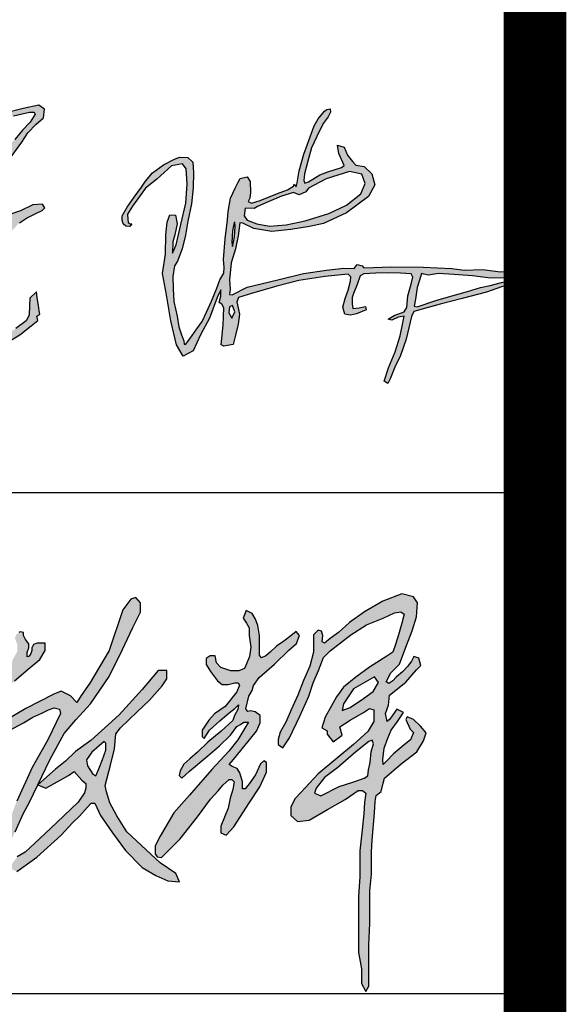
# Model space of a CAD drawing. Extents: x -302077 to 107904, y -9283 to 295706.
# Tile 62 of 256: x -77192 to -76320, y 2900 to 4472. Entities that reach past the tile are written whole.
import ezdxf

# ---------------------------------------------------------------- set-up
doc = ezdxf.new("R2010")
doc.units = 0
doc.header["$LTSCALE"] = 500
doc.header["$MEASUREMENT"] = 0
doc.layers.get('0').update_dxf_attribs({"linetype": 'CONTINUOUS'})
doc.layers.add('PUB_TITLE', color=4, linetype='CONTINUOUS')

# ---------------------------------------------------------------- blocks, each defined once
blk = doc.blocks.new('李敬辉')
h = blk.add_hatch(color=3)
h.paths.add_polyline_path([(3996.5, 949.9), (3919.8, 887.2), (3809.5, 793), (3729.9, 732.1), (3679.7, 668.6), (3669.6, 638.7), (3706.9, 622.2), (3817.5, 677.6), (3907.1, 707.5), (3970.1, 727.8), (3990.4, 742.7), (3996.3, 778.5), (4006, 824.1), (4011.9, 887.1), (4025.7, 937.2), (4016.7, 959.1)], flags=16)
h.paths.add_polyline_path([(4032, 1341.1), (3905.5, 1269.8), (3844.2, 1178.4), (3835.4, 1138.4), (3884.2, 1155.9), (3964.4, 1209.7), (4023.3, 1252.2), (4055.8, 1307.3)], flags=16)
h.paths.add_polyline_path([(3256.3, 1743.5), (3239.1, 1695.7), (3257.9, 1665.2), (3275.4, 1637), (3275.4, 1590.6), (3284.3, 1520.3), (3276.6, 1463.7), (3258.6, 1420.5), (3246.5, 1391.6), (3212.2, 1376.8), (3163.3, 1376.8), (3103.4, 1398.7), (3077.6, 1426.3), (3069.2, 1468.8), (3038.3, 1468.8), (3013.8, 1452.7), (3013.8, 1416), (3040.2, 1372.9), (3083, 1316.6), (3111.4, 1294.8), (3148.5, 1294.8), (3188, 1305.9), (3207.8, 1305.9), (3215.4, 1290.2), (3199.2, 1250.7), (3129, 1162.9), (3065.7, 1116.9), (3031.3, 1079.7), (2990.2, 1019.6), (2990.2, 980), (3002.5, 969.3), (3034.7, 1019.6), (3096.3, 1076.4), (3141.9, 1114.3), (3172.4, 1137.8), (3187.9, 1149.8), (3209.3, 1171.5), (3205.4, 1144.7), (3186.4, 1107.1), (3176.2, 1077.5), (3105.4, 1013.1), (3024.6, 946.4), (2961.7, 885.9), (2916.4, 845.5), (2879.9, 812.4), (2856.7, 773.9), (2851.3, 744.4), (2868, 729.6), (2913.9, 771), (3024.2, 863.9), (3095, 923.4), (3162.2, 988.1), (3199.8, 1041), (3221.7, 1053.5), (3242.8, 1066.7), (3269.9, 1066.7), (3247.3, 1030.3), (3206.2, 959.7), (3152.3, 892.8), (3048, 780.3), (2914.6, 624.9), (2820, 519.2), (2736.4, 377.1), (2707.5, 319.9), (2707.5, 271.6), (2718.3, 252.8), (2745.4, 249.2), (2858.1, 362.6), (2963.1, 494.8), (3040.7, 600.9), (3088, 652.1), (3116.2, 687.2), (3154.3, 721.3), (3169.9, 721.3), (3184.2, 707), (3175.2, 659.2), (3160, 608.6), (3147.2, 547.3), (3102.5, 439.3), (3102.5, 399.1), (3135.4, 384.2), (3182.1, 435.1), (3275.5, 581.1), (3338.1, 676.3), (3378.2, 765.6), (3378.2, 823.2), (3364, 834.1), (3343.1, 814.9), (3312.2, 748.1), (3274.6, 693.8), (3249.6, 663.8), (3233.7, 663.8), (3233.7, 706.9), (3217.9, 760.5), (3202.3, 787), (3172.4, 798.6), (3152.8, 811.7), (3179, 841.9), (3250.3, 928.9), (3319.2, 1012.8), (3341.3, 1063.1), (3341.3, 1107), (3311.2, 1129.8), (3281.9, 1136.6), (3265.6, 1130.9), (3253.7, 1147.7), (3273.4, 1224.7), (3292.3, 1258.9), (3300.9, 1289.2), (3335.2, 1337.8), (3426.7, 1418.5), (3514.9, 1502.1), (3559.8, 1542.1), (3577.8, 1591.9), (3558.2, 1616.4), (3526.3, 1589.5), (3483.8, 1557.6), (3439.6, 1527.4), (3401.2, 1491.4), (3374.2, 1468.6), (3349.7, 1456.3), (3337.5, 1471.8), (3337.5, 1533.9), (3337.5, 1591.2), (3327.7, 1652.9), (3312, 1690.3), (3293.1, 1724.5)])
h.paths.add_polyline_path([(2399.1, 950), (2324.1, 885.6), (2291.8, 840.4), (2298.3, 804.1), (2329.9, 753.2), (2348.1, 743.8), (2366.9, 785.4), (2388.6, 842.2), (2407.9, 897.9), (2407.9, 924.2), (2407.9, 940)], flags=16)
h.paths.add_polyline_path([(2725.7, 1379), (2627.5, 1264.2), (2489.2, 1112.6), (2318.3, 957.3), (2225.5, 889.5), (2164.9, 831.4), (2104.2, 784), (1996.8, 689), (2046.4, 668.3), (2183.7, 745.8), (2217.7, 770), (2263.7, 715.8), (2286.8, 695.6), (2286.8, 668.1), (2279.1, 640.7), (2241.6, 583.9), (2112.4, 460.7), (2008.5, 361.2), (1921.1, 281.2), (1873.5, 252), (1823.9, 185.9), (1871.5, 163.6), (1991.1, 251), (2139.4, 383.4), (2206.8, 457.7), (2250.4, 499.7), (2296, 552), (2320.7, 577.4), (2342.9, 577.4), (2377.1, 502.7), (2447.9, 397.1), (2527.5, 290.4), (2627.4, 188.8), (2710.2, 140.2), (2783.6, 107.8), (2853.8, 101.2), (2831.8, 151.6), (2737.5, 216.1), (2653, 296.3), (2536.3, 404.1), (2475, 501.9), (2432.5, 579.3), (2413.4, 645.4), (2403.8, 683.6), (2436.7, 807.2), (2460.6, 906.3), (2469.3, 996.4), (2496.6, 1033.1), (2598.2, 1129.4), (2672.2, 1199.7), (2749.1, 1286.2), (2776.5, 1328.9), (2776.5, 1380.6)])
h.paths.add_polyline_path([(1689.9, 731.3), (1619.3, 718.8), (1581.1, 687.5), (1558.3, 632.3), (1548.1, 601.5), (1587.4, 575.9), (1663.1, 612.3), (1728.6, 668.7), (1745.1, 726.2), (1710.4, 741.5)], flags=16)
h.paths.add_polyline_path([(1183.5, 736.1), (1135.3, 680.4), (1135.3, 637.9), (1187.9, 631.1), (1265.4, 671.1), (1343.6, 713.6), (1415.6, 756.7), (1451.9, 777.3), (1476.9, 766.1), (1476.9, 656.6), (1466.1, 576.7), (1445.6, 528.9), (1445.6, 488.6), (1491.6, 468.7), (1546.4, 468.7), (1627.3, 509.5), (1666.3, 542.2), (1715.8, 568.7), (1800, 610.5), (1823.7, 682.5), (1823.7, 776.5), (1789.4, 814.2), (1723.5, 836.2), (1652.4, 814.2), (1589, 754.2), (1566.5, 775.8), (1572.1, 819.5), (1640.5, 889.1), (1699.3, 937.6), (1799, 1001.9), (1910.2, 1063.5), (1966.9, 1096.7), (2020.9, 1122.3), (2062.9, 1142), (2097.2, 1154.5), (2128.3, 1145.2), (2134.9, 1119.1), (2057.3, 959.5), (1963.6, 793.8), (1869.9, 589), (1838.1, 503.3), (1786.6, 396.8), (1740.7, 285.2), (1721.1, 227.6), (1708.7, 227.6), (1705.4, 264.7), (1693.5, 298.9), (1697.4, 321.2), (1684.3, 345.8), (1673.5, 360.3), (1659.5, 385.2), (1665.7, 400.5), (1660, 414.6), (1640.6, 405.3), (1640.6, 365.8), (1657.3, 320.4), (1666.3, 251.5), (1666.3, 181), (1666.3, 123.1), (1666.3, 64.7), (1644.7, 8.4), (1644.7, -29.4), (1644.7, -68.9), (1667.3, -85.1), (1699.4, -69.4), (1725.7, -14.7), (1725.7, 32.1), (1737.3, 83), (1754.6, 130.3), (1774.9, 189.9), (1813.7, 303.5), (1860.2, 404.2), (1908.2, 512.7), (1944.4, 578.6), (1996.8, 689), (2070.3, 840.5), (2157.7, 998), (2228.2, 1080.9), (2316.4, 1178.2), (2427.8, 1344.3), (2506.4, 1503.7), (2572.1, 1639.4), (2617.3, 1732.8), (2617.3, 1789.9), (2589.4, 1821.2), (2559.7, 1810.5), (2511.1, 1746.3), (2429.5, 1500.9), (2312.8, 1303.1), (2260.4, 1228.8), (2233.1, 1187), (2195.3, 1227.4), (2139.4, 1253.8), (2094.3, 1236.1), (1925.7, 1150.5), (1796.8, 1074.1), (1563.7, 938.6), (1446.2, 861.5), (1288.4, 792.8), (1232.4, 768)])
h.paths.add_polyline_path([(1507.6, 1611.5), (1471.8, 1551.3), (1453.9, 1489.5), (1475.9, 1432), (1499.4, 1368.2), (1516.1, 1322.9), (1506.5, 1297.6), (1495.8, 1275.1), (1446.2, 1256.3), (1384.9, 1233.3), (1346, 1178.4), (1346, 1146.8), (1361.8, 1129.9), (1409.9, 1150.4), (1463, 1178.4), (1522.8, 1196.3), (1539.7, 1176.4), (1546.8, 1106.4), (1546.8, 1050.8), (1561.6, 1031.9), (1604.6, 1046.7), (1636.7, 1085.5), (1636.7, 1138.1), (1655.8, 1165.8), (1674.2, 1205.1), (1692.2, 1237.8), (1720, 1265.6), (1720, 1239.9), (1720, 1200.8), (1783.9, 1235.8), (1857, 1317.1), (1938.4, 1387.1), (2010.5, 1445.7), (2041.4, 1501.3), (2041.4, 1544.5), (1994, 1544.5), (1970.9, 1537.5), (1962, 1517.3), (1962, 1500.9), (1956.3, 1482.4), (1946.3, 1466.7), (1933.5, 1462.8), (1933.5, 1489.1), (1943.5, 1517.3), (1943.5, 1540.4), (1923.9, 1567.6), (1911.8, 1591.4), (1911.8, 1609.9), (1891.5, 1614.5), (1883.6, 1608.8), (1868.4, 1597.3), (1858.9, 1574.8), (1873.1, 1539.8), (1873.1, 1518.3), (1873.1, 1493), (1854.1, 1459.2), (1843.2, 1441.3), (1843.2, 1424.7), (1803.5, 1402), (1716.1, 1368.1), (1670.9, 1330.8), (1650.5, 1304.2), (1608.7, 1304.2), (1594, 1337.6), (1594, 1420.4), (1550.7, 1471), (1550.7, 1520.7), (1566, 1577.6), (1566, 1619.2), (1532.6, 1619.2)], flags=17)
h.paths.add_polyline_path([(168.3, 582.6), (175, 641.6), (267.1, 713.1), (434.8, 770.1), (553.4, 799.2), (623.7, 799.2), (670.1, 766.1), (662.8, 731.6), (607.8, 654.2), (515.7, 562), (470.6, 525.5), (470.6, 498.4), (527.6, 480.5), (649.6, 493.1), (809.4, 516.2), (985.6, 537.9), (1089.2, 557.1), (1146, 573), (1190.3, 543.8), (1208.6, 504.6), (1178.6, 451.1), (1102.6, 432.8), (970.6, 406.1), (837.8, 406.1), (676, 394.3), (617.4, 394.3), (617.4, 362.7), (653.2, 285.8), (662.5, 224), (643.8, 171.5), (596.9, 109.7), (500.3, 64.7), (399.1, 64.7), (276.5, 64.7), (186.7, 64.7), (113.4, 31.9), (0, 0), (30.7, 82.6), (125.2, 138.1), (253.7, 168.3), (377.2, 168.3), (435.3, 152.5), (527.3, 169.1), (556.4, 220.5), (526.5, 281), (446.1, 328.2), (375.6, 363), (287.7, 363), (223, 326.5), (138.4, 258.6), (74.6, 189.8), (15.7, 169.1), (-13.3, 198.9), (28.1, 265.2), (101.1, 355.5), (176.3, 421.5), (249.6, 448.8), (316.6, 466.8), (362, 491.2), (424.3, 559.5), (479, 604.9), (519.7, 656), (537.2, 689.2), (503.4, 689.2), (447.6, 663), (349.8, 615.9), (291.6, 607.2), (224.7, 582.2), (183.9, 575.8)])
h.paths.add_polyline_path([(454.2, 1235.9), (412.6, 1217.6), (373.2, 1179), (341.3, 1152.7), (323.3, 1137), (332.7, 1129.5), (391.2, 1138.8), (442.9, 1147.2), (466.8, 1162.8), (466.8, 1193.3), (466.8, 1220.7), (460.6, 1231.4)], flags=16)
h.paths.add_polyline_path([(584.9, 1900), (575.7, 1780.4), (575.7, 1654), (581.8, 1572.9), (581.8, 1526.9), (593.4, 1507.8), (633.2, 1521), (723.4, 1567.2), (787.9, 1588.9), (787.9, 1628.1), (740.8, 1726.6), (669, 1826.7), (622.6, 1881.6)], flags=16)
h.paths.add_polyline_path([(550.7, 2092.7), (510, 2033.6), (510, 1861.8), (521.2, 1723.2), (521.2, 1632), (521.2, 1554.5), (516.2, 1519.2), (503.1, 1492.2), (450, 1471.6), (373.8, 1446.8), (280.4, 1421.2), (207.1, 1394.8), (197.1, 1357.1), (229.1, 1323.6), (367.4, 1359.2), (439.3, 1380.6), (478.5, 1380.6), (499.6, 1370.1), (481.2, 1327.7), (410.9, 1298.6), (364.9, 1259.2), (303.2, 1209.7), (255.1, 1158.1), (215.5, 1107.2), (185.1, 1049.9), (185.1, 1017.4), (251.5, 1017.4), (369.7, 1047.8), (435.4, 1057.7), (448.1, 1043.5), (431.7, 976.1), (419, 915.1), (412, 871.7), (412, 836.2), (428.7, 822.1), (470.8, 841), (509.9, 894.5), (537.9, 969), (552.2, 1029.1), (565, 1083.3), (635.5, 1094.6), (742.4, 1103.1), (827.4, 1114), (889.7, 1120.5), (898.4, 1166.7), (891.9, 1200.2), (840, 1208), (741.9, 1208), (640, 1183.3), (590.8, 1162.2), (562, 1150.9), (543, 1162.2), (543, 1233.5), (552, 1265.7), (562.9, 1301.8), (577.4, 1349.3), (611.2, 1410.9), (685.9, 1450.1), (791.5, 1489.5), (880.3, 1536), (910.3, 1580.7), (878.4, 1632.1), (784.3, 1783.3), (711.3, 1895.6), (631.1, 2001), (590.4, 2061.4)])
h.paths.add_polyline_path([(4308.8, 1042.2), (4267.9, 1083.5), (4228.5, 1099), (4220.3, 1083), (4248, 1024.7), (4267, 1004.4), (4249.9, 960.1), (4210.1, 930), (4146.3, 875.1), (4101.2, 829.1), (4083.5, 810.5), (4082.6, 840.6), (4090.6, 909.6), (4112.8, 971.1), (4132.3, 1019.7), (4171.2, 1071.9), (4207.1, 1126.4), (4167, 1145.6), (4123.4, 1086.1), (4107.5, 1071.9), (4098.7, 1118.8), (4116.4, 1170.1), (4122.5, 1231), (4220.9, 1309.4), (4284.5, 1383.9), (4311.3, 1410.7), (4299.4, 1453.4), (4268.6, 1464.3), (4255.7, 1436.5), (4233.8, 1405.7), (4201, 1372), (4163.3, 1339.2), (4142.4, 1317.4), (4117.5, 1301.5), (4101.6, 1310.4), (4130.5, 1365), (4183.1, 1418.7), (4214, 1504.5), (4259.7, 1618.7), (4285.5, 1705.1), (4290.5, 1788.5), (4266.6, 1825.3), (4197.1, 1844.2), (4082.8, 1799.5), (3971.5, 1734.9), (3880, 1669.4), (3814.5, 1609.8), (3763.8, 1574), (3730, 1544.2), (3716.1, 1552.2), (3720, 1591.9), (3711.1, 1617.7), (3691.9, 1624.6), (3664.1, 1595.5), (3664.1, 1561.5), (3664.1, 1490.9), (3641.4, 1406.5), (3602.6, 1319.4), (3567.6, 1230.6), (3527.5, 1141.6), (3495.9, 1067.6), (3462.7, 1007.4), (3450.3, 962), (3450.3, 931.7), (3478.8, 912.7), (3517.5, 971.6), (3581.2, 1103.6), (3635, 1225.5), (3662.1, 1304.9), (3694, 1379.1), (3724.1, 1459.3), (3763, 1498.7), (3888.5, 1596.3), (3984.2, 1656.5), (4084.6, 1696), (4151.7, 1727.6), (4191.2, 1735.1), (4211.2, 1719.7), (4196.8, 1665.3), (4175.7, 1594.8), (4159, 1536.3), (4141.8, 1490.4), (4105.2, 1466.9), (4002.3, 1399.7), (3919.1, 1339.4), (3843.4, 1278.4), (3801.2, 1220.8), (3771.9, 1165.1), (3733.2, 1097.7), (3713.2, 1032.7), (3744.9, 1014.5), (3744.9, 994.8), (3781.7, 947.9), (3835.7, 987.8), (3822.8, 1038.2), (3884.7, 1080.2), (3966.2, 1126.1), (4001.8, 1149.6), (4027.6, 1142.7), (4027.6, 1072.2), (3991.9, 1011.1), (3905.3, 932.9), (3691.1, 754.7), (3587.5, 642), (3552.6, 606.3), (3525.8, 556), (3525.8, 503.2), (3567.2, 465.9), (3636.2, 474.9), (3747.4, 538.9), (3854.6, 600.6), (3933.3, 654.1), (3960.1, 654.1), (3978.9, 637), (3970.7, 581.1), (3966.9, 512.6), (3956.4, 415.5), (3943.8, 288.6), (3943.8, 132.3), (3935.5, 15.8), (3935.5, -184.7), (3935.5, -326), (3953.3, -425.1), (3953.3, -512.8), (3978.4, -561.8), (3996.7, -529.9), (3996.7, -404.6), (3996.7, -280.4), (4003, -148.6), (4003, -50.4), (4003, 46.6), (4013.1, 147.7), (4013.1, 282.3), (4017.6, 353.2), (4032.3, 518.3), (4035.5, 586.6), (4041.1, 624.7), (4072.8, 648.5), (4083.2, 698.5), (4091.9, 729.4), (4192, 815.3), (4286.7, 888.2), (4327, 954.7), (4343.5, 1002)])
for points in [[(1799, 1001.9), (1910.2, 1063.5), (1966.9, 1096.7), (2020.9, 1122.3), (2062.9, 1142), (2097.2, 1154.5), (2128.3, 1145.2), (2134.9, 1119.1), (2057.3, 959.5), (1963.6, 793.8), (1869.9, 589)], [(1860.2, 404.2), (1908.2, 512.7), (1944.4, 578.6), (1996.8, 689), (2070.3, 840.5), (2157.7, 998), (2228.2, 1080.9), (2316.4, 1178.2), (2427.8, 1344.3), (2506.4, 1503.7), (2572.1, 1639.4), (2617.3, 1732.8), (2617.3, 1789.9), (2589.4, 1821.2), (2559.7, 1810.5), (2511.1, 1746.3), (2429.5, 1500.9), (2312.8, 1303.1), (2260.4, 1228.8), (2233.1, 1187), (2195.3, 1227.4), (2139.4, 1253.8), (2094.3, 1236.1), (1925.7, 1150.5), (1796.8, 1074.1)], [(4267, 1004.4), (4249.9, 960.1), (4210.1, 930), (4146.3, 875.1), (4101.2, 829.1), (4083.5, 810.5), (4082.6, 840.6), (4090.6, 909.6), (4112.8, 971.1), (4132.3, 1019.7), (4171.2, 1071.9), (4207.1, 1126.4), (4167, 1145.6), (4123.4, 1086.1), (4107.5, 1071.9), (4098.7, 1118.8), (4116.4, 1170.1), (4122.5, 1231), (4220.9, 1309.4), (4284.5, 1383.9), (4311.3, 1410.7), (4299.4, 1453.4), (4268.6, 1464.3), (4255.7, 1436.5), (4233.8, 1405.7), (4201, 1372), (4163.3, 1339.2), (4142.4, 1317.4), (4117.5, 1301.5), (4101.6, 1310.4), (4130.5, 1365), (4183.1, 1418.7), (4214, 1504.5), (4259.7, 1618.7), (4285.5, 1705.1), (4290.5, 1788.5), (4266.6, 1825.3), (4197.1, 1844.2), (4082.8, 1799.5), (3971.5, 1734.9), (3880, 1669.4), (3814.5, 1609.8), (3763.8, 1574), (3730, 1544.2), (3716.1, 1552.2), (3720, 1591.9), (3711.1, 1617.7), (3691.9, 1624.6), (3664.1, 1595.5), (3664.1, 1561.5), (3664.1, 1490.9), (3641.4, 1406.5), (3602.6, 1319.4), (3567.6, 1230.6), (3527.5, 1141.6), (3495.9, 1067.6), (3462.7, 1007.4), (3450.3, 962), (3450.3, 931.7), (3478.8, 912.7), (3517.5, 971.6), (3581.2, 1103.6), (3635, 1225.5), (3662.1, 1304.9), (3694, 1379.1), (3724.1, 1459.3), (3763, 1498.7), (3888.5, 1596.3), (3984.2, 1656.5), (4084.6, 1696), (4151.7, 1727.6), (4191.2, 1735.1), (4211.2, 1719.7), (4196.8, 1665.3), (4175.7, 1594.8), (4159, 1536.3), (4141.8, 1490.4), (4105.2, 1466.9), (4002.3, 1399.7), (3919.1, 1339.4), (3843.4, 1278.4), (3801.2, 1220.8), (3771.9, 1165.1), (3733.2, 1097.7), (3713.2, 1032.7), (3744.9, 1014.5), (3744.9, 994.8), (3781.7, 947.9), (3835.7, 987.8), (3822.8, 1038.2), (3884.7, 1080.2), (3966.2, 1126.1), (4001.8, 1149.6), (4027.6, 1142.7), (4027.6, 1072.2), (3991.9, 1011.1), (3905.3, 932.9), (3691.1, 754.7), (3587.5, 642), (3552.6, 606.3), (3525.8, 556), (3525.8, 503.2), (3567.2, 465.9), (3636.2, 474.9), (3747.4, 538.9), (3854.6, 600.6), (3933.3, 654.1), (3960.1, 654.1), (3978.9, 637), (3970.7, 581.1), (3966.9, 512.6), (3956.4, 415.5), (3943.8, 288.6), (3943.8, 132.3), (3935.5, 15.8), (3935.5, -184.7), (3935.5, -326), (3953.3, -425.1), (3953.3, -512.8), (3978.4, -561.8), (3996.7, -529.9), (3996.7, -404.6), (3996.7, -280.4), (4003, -148.6), (4003, -50.4), (4003, 46.6), (4013.1, 147.7), (4013.1, 282.3), (4017.6, 353.2), (4032.3, 518.3), (4035.5, 586.6), (4041.1, 624.7), (4072.8, 648.5), (4083.2, 698.5), (4091.9, 729.4), (4192, 815.3), (4286.7, 888.2), (4327, 954.7), (4343.5, 1002), (4308.8, 1042.2)], [(1857, 1317.1), (1938.4, 1387.1), (2010.5, 1445.7), (2041.4, 1501.3), (2041.4, 1544.5), (1994, 1544.5), (1970.9, 1537.5), (1962, 1517.3), (1962, 1500.9), (1956.3, 1482.4), (1946.3, 1466.7), (1933.5, 1462.8), (1933.5, 1489.1), (1943.5, 1517.3), (1943.5, 1540.4), (1923.9, 1567.6), (1911.8, 1591.4), (1911.8, 1609.9), (1891.5, 1614.5), (1883.6, 1608.8)], [(1871.5, 163.6), (1991.1, 251), (2139.4, 383.4), (2206.8, 457.7), (2250.4, 499.7), (2296, 552), (2320.7, 577.4), (2342.9, 577.4), (2377.1, 502.7), (2447.9, 397.1), (2527.5, 290.4), (2627.4, 188.8), (2710.2, 140.2), (2783.6, 107.8), (2853.8, 101.2), (2831.8, 151.6), (2737.5, 216.1), (2653, 296.3), (2536.3, 404.1), (2475, 501.9), (2432.5, 579.3), (2413.4, 645.4), (2403.8, 683.6), (2436.7, 807.2), (2460.6, 906.3), (2469.3, 996.4), (2496.6, 1033.1), (2598.2, 1129.4), (2672.2, 1199.7), (2749.1, 1286.2), (2776.5, 1328.9), (2776.5, 1380.6), (2725.7, 1379), (2627.5, 1264.2), (2489.2, 1112.6), (2318.3, 957.3), (2225.5, 889.5), (2164.9, 831.4), (2104.2, 784), (1996.8, 689), (2046.4, 668.3), (2183.7, 745.8), (2217.7, 770), (2263.7, 715.8), (2286.8, 695.6), (2286.8, 668.1), (2279.1, 640.7), (2241.6, 583.9), (2112.4, 460.7), (2008.5, 361.2), (1921.1, 281.2), (1873.5, 252)], [(4308.8, 1042.2), (4267.9, 1083.5), (4228.5, 1099), (4220.3, 1083), (4248, 1024.7), (4267, 1004.4)]]:
    blk.add_lwpolyline(points)
for points in [[(3256.3, 1743.5), (3239.1, 1695.7), (3257.9, 1665.2), (3275.4, 1637), (3275.4, 1590.6), (3284.3, 1520.3), (3276.6, 1463.7), (3258.6, 1420.5), (3246.5, 1391.6), (3212.2, 1376.8), (3163.3, 1376.8), (3103.4, 1398.7), (3077.6, 1426.3), (3069.2, 1468.8), (3038.3, 1468.8), (3013.8, 1452.7), (3013.8, 1416), (3040.2, 1372.9), (3083, 1316.6), (3111.4, 1294.8), (3148.5, 1294.8), (3188, 1305.9), (3207.8, 1305.9), (3215.4, 1290.2), (3199.2, 1250.7), (3129, 1162.9), (3065.7, 1116.9), (3031.3, 1079.7), (2990.2, 1019.6), (2990.2, 980), (3002.5, 969.3), (3034.7, 1019.6), (3096.3, 1076.4), (3141.9, 1114.3), (3172.4, 1137.8), (3187.9, 1149.8), (3209.3, 1171.5), (3205.4, 1144.7), (3186.4, 1107.1), (3176.2, 1077.5), (3105.4, 1013.1), (3024.6, 946.4), (2961.7, 885.9), (2916.4, 845.5), (2879.9, 812.4), (2856.7, 773.9), (2851.3, 744.4), (2868, 729.6), (2913.9, 771), (3024.2, 863.9), (3095, 923.4), (3162.2, 988.1), (3199.8, 1041), (3221.7, 1053.5), (3242.8, 1066.7), (3269.9, 1066.7), (3247.3, 1030.3), (3206.2, 959.7), (3152.3, 892.8), (3048, 780.3), (2914.6, 624.9), (2820, 519.2), (2736.4, 377.1), (2707.5, 319.9), (2707.5, 271.6), (2718.3, 252.8), (2745.4, 249.2), (2858.1, 362.6), (2963.1, 494.8), (3040.7, 600.9), (3088, 652.1), (3116.2, 687.2), (3154.3, 721.3), (3169.9, 721.3), (3184.2, 707), (3175.2, 659.2), (3160, 608.6), (3147.2, 547.3), (3102.5, 439.3), (3102.5, 399.1), (3135.4, 384.2), (3182.1, 435.1), (3275.5, 581.1), (3338.1, 676.3), (3378.2, 765.6), (3378.2, 823.2), (3364, 834.1), (3343.1, 814.9), (3312.2, 748.1), (3274.6, 693.8), (3249.6, 663.8), (3233.7, 663.8), (3233.7, 706.9), (3217.9, 760.5), (3202.3, 787), (3172.4, 798.6), (3152.8, 811.7), (3179, 841.9), (3250.3, 928.9), (3319.2, 1012.8), (3341.3, 1063.1), (3341.3, 1107), (3311.2, 1129.8), (3281.9, 1136.6), (3265.6, 1130.9), (3253.7, 1147.7), (3273.4, 1224.7), (3292.3, 1258.9), (3300.9, 1289.2), (3335.2, 1337.8), (3426.7, 1418.5), (3514.9, 1502.1), (3559.8, 1542.1), (3577.8, 1591.9), (3558.2, 1616.4), (3526.3, 1589.5), (3483.8, 1557.6), (3439.6, 1527.4), (3401.2, 1491.4), (3374.2, 1468.6), (3349.7, 1456.3), (3337.5, 1471.8), (3337.5, 1533.9), (3337.5, 1591.2), (3327.7, 1652.9), (3312, 1690.3), (3293.1, 1724.5)], [(4032, 1341.1), (3905.5, 1269.8), (3844.2, 1178.4), (3835.4, 1138.4), (3884.2, 1155.9), (3964.4, 1209.7), (4023.3, 1252.2), (4055.8, 1307.3)], [(3996.5, 949.9), (3919.8, 887.2), (3809.5, 793), (3729.9, 732.1), (3679.7, 668.6), (3669.6, 638.7), (3706.9, 622.2), (3817.5, 677.6), (3907.1, 707.5), (3970.1, 727.8), (3990.4, 742.7), (3996.3, 778.5), (4006, 824.1), (4011.9, 887.1), (4025.7, 937.2), (4016.7, 959.1)], [(2399.1, 950), (2324.1, 885.6), (2291.8, 840.4), (2298.3, 804.1), (2329.9, 753.2), (2348.1, 743.8), (2366.9, 785.4), (2388.6, 842.2), (2407.9, 897.9), (2407.9, 924.2), (2407.9, 940)]]:
    blk.add_lwpolyline(points, close=True)
blk = doc.blocks.new('孟宪瑞')
h = blk.add_hatch(color=3)
h.paths.add_polyline_path([(2326.4, -442.2), (2320.2, -469.1), (2315.8, -505.3), (2317.7, -518.6), (2325.1, -489), (2329.3, -454.7), (2329.1, -442)], flags=16)
h.paths.add_polyline_path([(2392.1, -401.3), (2363.4, -398.6), (2358.8, -423.3), (2367.4, -436.7), (2397.6, -450.3), (2437.4, -459.8), (2489.7, -457.6), (2551.1, -448), (2626.9, -427.9), (2683.3, -404.4), (2730.3, -370.9), (2745.7, -338.7), (2736.1, -308.5), (2697.7, -298.1), (2623.4, -318.4), (2566.2, -344.8), (2557.4, -356.7), (2535.2, -364.4), (2517.9, -356.3), (2479.2, -366.7), (2437.1, -382.4), (2402.2, -395.8)], flags=16)
h.paths.add_polyline_path([(2917.7, -634.2), (2909.6, -631.1), (2903.5, -649.2), (2894.3, -674.8), (2887.6, -711.9), (2882.3, -733.1), (2891.1, -735.5), (2951.7, -719), (2999, -706.7), (3052.7, -695.1), (3094.5, -684.4), (3124.5, -678.9), (3160.6, -671.2), (3197.4, -664.6), (3187.3, -657.4), (3127.3, -655.8), (3070.1, -646.4), (3011.7, -639.5), (2963.4, -633.9), (2932.2, -637.3)], flags=16)
h.paths.add_polyline_path([(2299.4, -708.4), (2296.6, -726.7), (2305.6, -744), (2315, -725.3), (2308.7, -704.7)], flags=16)
h.paths.add_polyline_path([(1991.6, -416.6), (1991.6, -426.7), (1997.9, -431.6), (2003.8, -432.3), (1996.3, -439.6), (1983.9, -438), (1976, -431.1), (1973.3, -418.5), (1974.6, -405.3), (1991.1, -378.5), (2015.2, -348), (2039.6, -317.5), (2053, -299.4), (2076, -274.1), (2111.5, -250.6), (2145.8, -235), (2163.5, -228.6), (2190, -230.9), (2204.4, -246.5), (2205.7, -279.3), (2202.2, -326.7), (2194.6, -377), (2181, -431.4), (2170.6, -475.7), (2158.1, -518.4), (2142.5, -556.4), (2131.9, -570.7), (2125.4, -604), (2124.2, -643.6), (2124.6, -683.6), (2132.5, -730.3), (2136.3, -763.9), (2144, -790.2), (2150.8, -809.1), (2151.2, -819.9), (2155.5, -821), (2169.5, -803.3), (2192.7, -772.8), (2211.1, -750.3), (2226.1, -721.8), (2243.8, -687.9), (2262.5, -647.2), (2273.2, -622), (2286.7, -600.8), (2288.2, -582.8), (2287.6, -558.5), (2295.2, -493), (2306.1, -433.1), (2308.7, -407.5), (2318.4, -365.5), (2334.4, -334.7), (2344.6, -315.5), (2352.2, -304.7), (2374.3, -300.9), (2383.3, -315.5), (2382.3, -349.9), (2379.9, -368.6), (2373.7, -378.2), (2384, -384), (2411.6, -376.9), (2467.5, -357.2), (2499.7, -347.5), (2519.2, -337.1), (2521.8, -330.9), (2527.3, -338.7), (2531.3, -326.2), (2539.1, -289.1), (2556.1, -237.4), (2569.1, -206.2), (2593.6, -148.7), (2606.3, -127.9), (2628.1, -103.9), (2635.5, -99.4), (2646.2, -97.9), (2647.1, -108.4), (2638.3, -123.1), (2621.7, -142.6), (2599.6, -182.9), (2581.7, -218.6), (2567.9, -259.8), (2555.5, -298.8), (2552.5, -320.8), (2555.2, -328.9), (2567.2, -324.7), (2603.4, -304.2), (2629.3, -296.1), (2672.8, -284.9), (2682, -279.1), (2666.5, -239.7), (2663.4, -213.6), (2684.5, -221.4), (2693.5, -246.4), (2708.9, -267.7), (2719.1, -279.5), (2744.7, -284.9), (2768.2, -309), (2775.7, -344.5), (2754, -380.8), (2682.7, -428.5), (2608.3, -458.8), (2563.2, -466.3), (2503.7, -473.5), (2443.6, -476.8), (2387.5, -464.2), (2353.7, -445.7), (2344.4, -444.8), (2337.6, -485.4), (2327.3, -526.4), (2310.8, -569.1), (2303.6, -623.2), (2304.5, -652.8), (2300.7, -669.7), (2309.1, -671), (2357.7, -648.6), (2455.4, -629.6), (2538, -614.4), (2610.5, -606.6), (2665.6, -602.8), (2698.3, -605.1), (2708.3, -593.6), (2723.6, -597.8), (2728.6, -605.1), (2816.8, -605.8), (2916.7, -611.6), (3006.5, -620.1), (3045.6, -626.9), (3103.3, -628), (3159.3, -637.5), (3217, -639.1), (3265.5, -649.3), (3288.3, -656.1), (3283.3, -665.1), (3254.4, -673), (3210.3, -675.3), (3160.9, -685.6), (3111.8, -700.1), (3034.2, -715.7), (2964.2, -731.1), (2906.4, -744), (2880.3, -749.9), (2871.8, -765.3), (2852, -835.9), (2831.4, -887.2), (2811.8, -923), (2795.3, -959.2), (2787.3, -974.1), (2776, -965.4), (2792.1, -924.5), (2815.4, -875.2), (2833.1, -824.8), (2843.5, -784), (2849.2, -763.2), (2829.7, -766.1), (2809.2, -774.5), (2797.7, -770.7), (2817.3, -759.5), (2849.5, -749.7), (2859, -736.1), (2864, -699.6), (2876.2, -663.6), (2881.9, -641.9), (2877, -630.7), (2843.6, -627.6), (2801.7, -623.7), (2765.6, -623.6), (2746.7, -623.6), (2727.6, -623.6), (2715.9, -629.9), (2705.3, -656.4), (2692.5, -684.7), (2687.6, -697.3), (2687.3, -716.7), (2687.9, -731.8), (2707.9, -730.1), (2728.2, -727.2), (2730.5, -738.1), (2699, -748.6), (2680.2, -752.1), (2662.2, -748.4), (2657.3, -725.8), (2665.6, -699.5), (2676.6, -672.9), (2684.6, -645.2), (2686.6, -631.8), (2678.9, -622.7), (2604.3, -626.1), (2521.8, -635.3), (2451.4, -650), (2370.8, -669.4), (2329.3, -680.2), (2323.7, -693.5), (2330.3, -733), (2323.7, -764.8), (2314.4, -798.6), (2305.7, -827.8), (2276, -831.9), (2267.2, -826.8), (2276.5, -765.8), (2281.6, -710.4), (2275.5, -698.7), (2267.8, -693.5), (2273.4, -673.5), (2274.9, -653), (2262.1, -677.1), (2234.9, -741.7), (2203.6, -793), (2178, -842.1), (2146.2, -857.5), (2126.2, -820.6), (2112.4, -744.3), (2102.6, -660.7), (2093.4, -593.6), (2105.6, -533.1), (2109.6, -471.3), (2114.9, -431.8), (2124.6, -409.1), (2142.7, -410.8), (2146.4, -438.2), (2137.1, -472.9), (2130.2, -495.1), (2127.4, -530.3), (2139.9, -505.2), (2158.1, -441.4), (2177.1, -375), (2183.9, -313.8), (2183.4, -266.7), (2172.1, -249.9), (2137.6, -254.9), (2088.7, -294.3), (2051.5, -321.1), (2007.9, -375.9), (1991.2, -400.8)])
h.paths.add_polyline_path([(1262.1, -55.2), (1260.9, -99.9), (1256.6, -152.1), (1265.7, -208.8), (1270.5, -258.6), (1272.4, -281.5), (1289, -255.8), (1317.5, -213.9), (1355.5, -189), (1380.4, -173.6), (1373.7, -155.8), (1335.7, -121.6), (1306.6, -91.9), (1278.1, -67.3)], flags=16)
h.paths.add_polyline_path([(1507.6, -190.4), (1498.1, -200), (1481.2, -236.1), (1467.7, -278.8), (1461.2, -300.3), (1462, -311.9), (1475.5, -306.8), (1510.7, -276.2), (1527.2, -262.7), (1523.1, -236.2), (1516.5, -203.3)], flags=16)
h.paths.add_polyline_path([(1412.2, 61.9), (1401.9, 64.9), (1389.2, 58.6), (1391.6, 41.7), (1401.4, 16.2), (1404.9, -15.2), (1414.2, -45.4), (1424.6, -62.5), (1425.9, -79.4), (1430.1, -103.2), (1441.5, -122.6), (1438, -139.9), (1405.5, -149.7), (1389.7, -144.7), (1352.1, -119.2), (1326.6, -89.5), (1300.1, -60.8), (1279.9, -36.1), (1259.4, -13.8), (1239.5, -11.7), (1234.6, -35), (1235.7, -66.5), (1238.5, -125.9), (1239.1, -201.1), (1245.3, -262.8), (1249.3, -296.9), (1250.7, -311.8), (1252, -326.9), (1261.8, -332.9), (1285.1, -329.6), (1298.2, -296.3), (1311.1, -261.9), (1332.9, -235.9), (1372.3, -198.3), (1394.3, -180.1), (1409.1, -170.7), (1423.4, -165), (1438.9, -165), (1454.9, -157.4), (1469.2, -140.9), (1501.5, -125.7), (1563.1, -98.4), (1604.6, -85.1), (1645.8, -73.5), (1673.1, -68.5), (1696.7, -64.4), (1711.7, -65), (1714.3, -71.6), (1697.3, -95.8), (1672.2, -120.2), (1646.5, -147.9), (1626.7, -169.1), (1609.9, -196.8), (1602.4, -214.8), (1594.8, -217.5), (1596.1, -204), (1602.9, -189.3), (1589.6, -179.8), (1576.1, -189.8), (1566.4, -209.9), (1548.1, -236.9), (1541.8, -247), (1535.7, -237.8), (1528.7, -207.9), (1525.6, -190.7), (1520, -164.6), (1509.7, -151.5), (1494.7, -157.6), (1483.1, -187.7), (1460, -240.1), (1444.3, -282.3), (1433.9, -316.5), (1428.8, -332.9), (1436, -347.8), (1458.6, -342.3), (1482, -329.7), (1510.9, -300.4), (1524.6, -280.9), (1536.8, -274.6), (1544.4, -288.6), (1519.7, -322.7), (1492.1, -351.8), (1456.1, -376.9), (1408.7, -405.5), (1358.8, -429.2), (1313.8, -454), (1271.7, -468), (1242.8, -480.9), (1187.1, -498.6), (1133.7, -516.3), (1081.6, -528.2), (1040.2, -536.8), (997.4, -548.1), (976.8, -559.1), (973.6, -573.5), (994.7, -580.6), (1057.6, -567.1), (1132.7, -545.9), (1222.6, -517.5), (1296.4, -494.2), (1356.1, -475.9), (1414.9, -460), (1484.8, -441.8), (1534.6, -428.7), (1588.1, -413), (1611.5, -407.8), (1624.9, -403.2), (1625.8, -409.3), (1588.5, -441.7), (1554.3, -475.5), (1489.3, -536.1), (1439.1, -590.5), (1383.1, -633.9), (1332.6, -682.8), (1301.7, -712.5), (1261.3, -735.7), (1242.3, -756.9), (1252.7, -770), (1287.3, -755.6), (1341.5, -710.4), (1394.1, -661.7), (1440.4, -619.1), (1480.8, -582.7), (1513.6, -549), (1547.1, -516), (1554.6, -501.7), (1559.6, -510), (1553.3, -532.6), (1538, -570.3), (1523.2, -630.7), (1514.3, -653.2), (1504.8, -697.3), (1502, -739.9), (1510.9, -776.2), (1535.3, -787.9), (1561.1, -792.8), (1598.2, -785.8), (1633.8, -766.2), (1671.4, -739.1), (1692.3, -723.7), (1690.2, -709.4), (1699.9, -704.1), (1698.7, -692.8), (1696.8, -676.2), (1694.3, -652), (1692.3, -632.6), (1670.4, -651.2), (1668.7, -675.1), (1665.7, -704.9), (1656.1, -722.8), (1622.6, -745.5), (1593.3, -761.1), (1569, -770.1), (1555.9, -770.1), (1542.3, -763.7), (1530.3, -747.1), (1527.4, -717.7), (1532, -700.9), (1544.4, -643), (1555.7, -594.7), (1575.2, -535.5), (1586.5, -507), (1582.6, -487), (1577.7, -481.2), (1585.1, -475.7), (1624.6, -434.9), (1649.5, -411.8), (1672.1, -398.2), (1702.4, -385.1), (1722.6, -376.6), (1731.7, -368.8), (1724.8, -357), (1694.2, -357.9), (1653.9, -374.4), (1608.9, -387.3), (1545.1, -406.4), (1485.8, -421.9), (1418.8, -443.2), (1383.2, -454.4), (1339.3, -462.1), (1361.5, -447.2), (1406.4, -424.6), (1452.2, -399.7), (1496.1, -367.6), (1526.1, -344.8), (1567.1, -295.5), (1623.8, -213.5), (1668.6, -157.4), (1688.9, -129.4), (1716.5, -102.9), (1740.2, -84.1), (1744.9, -56.8), (1727.1, -43.4), (1677.3, -51.4), (1619.2, -63.7), (1562.5, -78.6), (1517.8, -99.1), (1486.2, -114.2), (1464.3, -125.9), (1454.6, -118.3), (1447.2, -90.1), (1440.5, -53.4), (1430.6, -14.2), (1420.2, 21.8), (1416.1, 45)])
h.paths.add_polyline_path([(393.4, -451.6), (380, -454.2), (381.2, -467.7), (381.8, -502.7), (382, -524.3), (380, -545.7), (375.4, -557.4), (372, -566.7), (374.9, -571.3), (391.4, -551.2), (409.8, -524.3), (429.2, -494), (444.5, -475.1), (453, -457.1), (468.3, -451.6), (486.3, -463.9), (492.9, -504.3), (496.5, -539.7), (494.2, -568.3), (492, -586.8), (475.3, -611.2), (476.4, -618.4), (519.4, -598.8), (563.7, -580.3), (595.6, -560.3), (640.5, -530.6), (682.4, -489.4), (718.6, -457.9), (747.3, -428), (765.7, -404.4), (771.5, -388.6), (759.6, -380.6), (710.2, -382.2), (655.7, -387.3), (590.8, -401.9), (539.5, -407.3), (476.8, -428.7), (435.8, -436.4)], flags=16)
h.paths.add_polyline_path([(460.5, -486.7), (445.4, -502.4), (432.3, -522.9), (400.5, -568.6), (375.8, -605.7), (365.2, -630.4), (343.2, -639.5), (336.3, -645.1), (354.3, -650.3), (388.4, -647.7), (421.9, -632.8), (450.1, -607.7), (468.7, -587.6), (476.4, -556.6), (477.2, -527.7), (471.2, -503.8)], flags=16)
h.paths.add_polyline_path([(338.6, -471.2), (314.6, -482.5), (291.2, -498.8), (271.1, -520.1), (256.6, -540.8), (248, -556.8), (242.7, -573.9), (244.6, -600.4), (252.8, -614.9), (265.5, -628.8), (295.1, -639.6), (314.4, -644.3), (323.3, -644.2), (329.9, -634), (336.9, -615.3), (349.6, -586.2), (354.1, -553.4), (359.9, -533.1), (363, -504.9), (358.9, -484.9), (350.4, -470.6)], flags=16)
h.paths.add_polyline_path([(233.9, -623.1), (229.7, -629.5), (228, -650.3), (224.9, -661.6), (222, -670.8), (223.9, -682.5), (239.8, -680.5), (267.8, -675.8), (296.6, -672), (315.3, -668.8), (321.9, -665.4), (318.8, -658.4), (301.7, -655.5), (281.9, -650.5), (267.4, -646.1), (254.3, -639.2), (246.8, -631.5), (240.7, -625.3), (239.7, -623.2), (235.8, -617.2), (233.5, -617.3)], flags=16)
h.paths.add_polyline_path([(269, -488.6), (242, -497.3), (223.3, -502.3), (211.2, -507), (208.2, -518.5), (213.3, -524.4), (219.4, -538.3), (223.7, -552), (225.5, -564.4), (231.9, -562.7), (237.7, -546.5), (253.4, -524.1), (263.5, -507.6), (272.2, -497.2), (275.7, -488.2)], flags=16)
h.paths.add_polyline_path([(468, -226.6), (446.4, -226.3), (432.2, -230.8), (416.8, -232.6), (404.2, -238.1), (383.3, -241.6), (377.1, -238.8), (371.7, -242.2), (348.4, -249.5), (315.2, -258.1), (275.4, -269.3), (233.5, -282.5), (213.5, -290.1), (215.4, -298.1), (238.1, -297.2), (277, -290.9), (332.9, -280.1), (371.9, -268.7), (400.4, -260.2), (438.8, -248.1), (459, -241.5), (469.8, -239.7), (477, -233.7), (473.8, -228.1)], flags=16)
h.paths.add_polyline_path([(542.3, -217.2), (524.8, -216.9), (510.3, -219.8), (502.4, -227.3), (503.4, -232.2), (515.9, -228.9), (542, -221)], flags=16)
h.paths.add_polyline_path([(46.2, 13.5), (7.7, 6.9), (0, 0), (3.9, -12.2), (49, -12.2), (87.3, -6.9), (139.3, -2.8), (173.1, -2.8), (213, 0.1), (248.8, 1.9), (275.3, 1.9), (275.3, 12.4), (241.5, 12.4), (206.3, 10.7), (178.8, 10.7), (178.8, 15.7), (220.8, 21.8), (271.1, 27.4), (296.5, 30.7), (334.1, 30.7), (379.9, 27.6), (414.7, 24.7), (442.4, 20), (460, 14.8), (474.1, 10), (482.2, 3), (480.5, -6.7), (461.3, -19.6), (434.2, -34.8), (413.3, -46.5), (389.9, -58.9), (362, -71.9), (333, -83.7), (304.5, -96.4), (272.7, -108.6), (224.7, -127), (200.9, -135), (176.8, -143.7), (155.3, -148.6), (142.9, -153.1), (130.1, -158.1), (128.9, -168.9), (143, -172.8), (196.5, -172.8), (230.4, -175.7), (265.1, -180.8), (296.4, -184.5), (332.2, -187.6), (361.9, -193.3), (398.2, -196.6), (424.6, -204.3), (434.9, -210.2), (429.6, -215.4), (396.8, -222.3), (353.1, -230.7), (289.9, -245.1), (247.4, -260.1), (209.9, -272.4), (177.1, -286.9), (165.7, -293.2), (158.9, -296.8), (127.5, -294.7), (101.9, -286.1), (85, -281.5), (72.5, -281.5), (65.1, -270), (62.9, -255.4), (62.9, -237.4), (57.9, -226), (45.4, -219.6), (39.3, -229), (34.2, -237.6), (28.6, -245.9), (34, -265.2), (44.5, -302.9), (55.9, -338.1), (63.6, -364.8), (72.4, -389.2), (72.4, -424.7), (84.5, -468.3), (103.8, -519.2), (117.3, -559), (137.2, -617), (155.8, -651.7), (163.6, -672.3), (163.6, -690.1), (127.2, -697.9), (106.3, -702.3), (85.5, -705.4), (79.4, -710.7), (79.4, -721.8), (96.5, -724.8), (125.6, -724.8), (152.4, -714.6), (165.3, -711.1), (175.3, -711.1), (181.5, -718.2), (184.2, -734.5), (193.9, -745.9), (206.3, -740.2), (214.8, -728.9), (215.7, -716.3), (225.6, -710.5), (254.4, -706), (312.2, -706), (348.9, -706), (387.9, -708.2), (433.6, -708.2), (471.2, -711.7), (500.8, -714.3), (529.9, -718.3), (563.5, -723.3), (609.7, -725), (655.7, -728.6), (695.4, -732.1), (712, -730.6), (731.6, -719.4), (728.3, -706.2), (708.5, -698.5), (696.9, -698.5), (692.6, -706.4), (685.5, -711.6), (651.3, -706.8), (608.3, -702.2), (563.4, -699.7), (527.2, -696.9), (483.3, -693.6), (447.6, -690.3), (419.8, -694.2), (403.2, -689.9), (388.7, -689.9), (374.6, -688.4), (350.6, -688.4), (320.5, -688.4), (301.3, -688.4), (301.3, -684.2), (333.4, -675.2), (376.7, -668.1), (394.4, -662.3), (402.2, -656.9), (419.1, -655.2), (444.5, -648), (497.9, -628), (531.4, -611.8), (581, -591.8), (609.4, -573.6), (654.9, -541.5), (709.1, -490.3), (748.6, -452.9), (775.3, -423.1), (792.2, -404.2), (802, -393.1), (793.9, -373.3), (777.3, -360.2), (734.2, -360.2), (680.2, -364.9), (618.2, -377.5), (581, -384), (535.8, -392.8), (473.5, -407.1), (422.2, -420.6), (359, -441), (308.1, -458.2), (257, -473.6), (226.6, -482.8), (200.4, -486.7), (185.8, -490.1), (176.3, -487.9), (165.9, -487.9), (154.9, -498.1), (154.9, -510), (169.9, -510), (185.9, -517.2), (196.6, -524.4), (206.5, -538.2), (212.7, -559), (216.8, -579.4), (219.6, -601.6), (220.7, -627.9), (211.5, -666.5), (201.9, -684.6), (188, -688.1), (181.3, -672), (170.5, -641.6), (154.3, -582.7), (138.9, -540.9), (121.3, -500.3), (97.1, -429), (92.7, -394.4), (82.9, -366.7), (76.3, -330.1), (72.1, -301.1), (79, -296.5), (105.5, -305.6), (140.2, -311.4), (189.5, -312.6), (243.7, -312.6), (299, -306.4), (354.1, -293.9), (410.8, -276.1), (455.8, -262.9), (487.2, -254.7), (517.5, -243.8), (549.6, -233.3), (586.5, -226.7), (610.3, -216.7), (606.3, -200.4), (567.1, -195.5), (531.8, -200.1), (488.2, -203.3), (461.6, -200.4), (417, -183.7), (364.6, -175.8), (308.2, -169), (266.9, -164.4), (239.3, -158.6), (204.6, -158.8), (189.4, -159.9), (192.4, -152.3), (254, -134.3), (312, -114.3), (372, -86.5), (425.7, -58.9), (465.6, -41.3), (490.3, -24.5), (503.7, -10), (507.4, 0.5), (505.9, 15.3), (481, 31.9), (440.9, 40.8), (399.3, 46.4), (358.5, 48.9), (299.2, 50.7), (260.9, 44.9), (226.4, 42.7), (164.8, 30.3), (96.3, 22.4), (55.8, 17.4)])
for points in [[(1645.8, -73.5), (1673.1, -68.5), (1696.7, -64.4), (1711.7, -65), (1714.3, -71.6), (1697.3, -95.8), (1672.2, -120.2), (1646.5, -147.9)], [(1598.2, -785.8), (1633.8, -766.2), (1671.4, -739.1), (1692.3, -723.7), (1690.2, -709.4), (1699.9, -704.1), (1698.7, -692.8), (1696.8, -676.2), (1694.3, -652), (1692.3, -632.6), (1670.4, -651.2), (1668.7, -675.1), (1665.7, -704.9), (1656.1, -722.8), (1622.6, -745.5)], [(1649.5, -411.8), (1672.1, -398.2), (1702.4, -385.1), (1722.6, -376.6), (1731.7, -368.8), (1724.8, -357), (1694.2, -357.9), (1653.9, -374.4), (1608.9, -387.3)], [(1623.8, -213.5), (1668.6, -157.4), (1688.9, -129.4), (1716.5, -102.9), (1740.2, -84.1), (1744.9, -56.8), (1727.1, -43.4), (1677.3, -51.4), (1619.2, -63.7)]]:
    blk.add_lwpolyline(points)
for points in [[(1991.6, -416.6), (1991.6, -426.7), (1997.9, -431.6), (2003.8, -432.3), (1996.3, -439.6), (1983.9, -438), (1976, -431.1), (1973.3, -418.5), (1974.6, -405.3), (1991.1, -378.5), (2015.2, -348), (2039.6, -317.5), (2053, -299.4), (2076, -274.1), (2111.5, -250.6), (2145.8, -235), (2163.5, -228.6), (2190, -230.9), (2204.4, -246.5), (2205.7, -279.3), (2202.2, -326.7), (2194.6, -377), (2181, -431.4), (2170.6, -475.7), (2158.1, -518.4), (2142.5, -556.4), (2131.9, -570.7), (2125.4, -604), (2124.2, -643.6), (2124.6, -683.6), (2132.5, -730.3), (2136.3, -763.9), (2144, -790.2), (2150.8, -809.1), (2151.2, -819.9), (2155.5, -821), (2169.5, -803.3), (2192.7, -772.8), (2211.1, -750.3), (2226.1, -721.8), (2243.8, -687.9), (2262.5, -647.2), (2273.2, -622), (2286.7, -600.8), (2288.2, -582.8), (2287.6, -558.5), (2295.2, -493), (2306.1, -433.1), (2308.7, -407.5), (2318.4, -365.5), (2334.4, -334.7), (2344.6, -315.5), (2352.2, -304.7), (2374.3, -300.9), (2383.3, -315.5), (2382.3, -349.9), (2379.9, -368.6), (2373.7, -378.2), (2384, -384), (2411.6, -376.9), (2467.5, -357.2), (2499.7, -347.5), (2519.2, -337.1), (2521.8, -330.9), (2527.3, -338.7), (2531.3, -326.2), (2539.1, -289.1), (2556.1, -237.4), (2569.1, -206.2), (2593.6, -148.7), (2606.3, -127.9), (2628.1, -103.9), (2635.5, -99.4), (2646.2, -97.9), (2647.1, -108.4), (2638.3, -123.1), (2621.7, -142.6), (2599.6, -182.9), (2581.7, -218.6), (2567.9, -259.8), (2555.5, -298.8), (2552.5, -320.8), (2555.2, -328.9), (2567.2, -324.7), (2603.4, -304.2), (2629.3, -296.1), (2672.8, -284.9), (2682, -279.1), (2666.5, -239.7), (2663.4, -213.6), (2684.5, -221.4), (2693.5, -246.4), (2708.9, -267.7), (2719.1, -279.5), (2744.7, -284.9), (2768.2, -309), (2775.7, -344.5), (2754, -380.8), (2682.7, -428.5), (2608.3, -458.8), (2563.2, -466.3), (2503.7, -473.5), (2443.6, -476.8), (2387.5, -464.2), (2353.7, -445.7), (2344.4, -444.8), (2337.6, -485.4), (2327.3, -526.4), (2310.8, -569.1), (2303.6, -623.2), (2304.5, -652.8), (2300.7, -669.7), (2309.1, -671), (2357.7, -648.6), (2455.4, -629.6), (2538, -614.4), (2610.5, -606.6), (2665.6, -602.8), (2698.3, -605.1), (2708.3, -593.6), (2723.6, -597.8), (2728.6, -605.1), (2816.8, -605.8), (2916.7, -611.6), (3006.5, -620.1), (3045.6, -626.9), (3103.3, -628), (3159.3, -637.5), (3217, -639.1), (3265.5, -649.3), (3288.3, -656.1), (3283.3, -665.1), (3254.4, -673), (3210.3, -675.3), (3160.9, -685.6), (3111.8, -700.1), (3034.2, -715.7), (2964.2, -731.1), (2906.4, -744), (2880.3, -749.9), (2871.8, -765.3), (2852, -835.9), (2831.4, -887.2), (2811.8, -923), (2795.3, -959.2), (2787.3, -974.1), (2776, -965.4), (2792.1, -924.5), (2815.4, -875.2), (2833.1, -824.8), (2843.5, -784), (2849.2, -763.2), (2829.7, -766.1), (2809.2, -774.5), (2797.7, -770.7), (2817.3, -759.5), (2849.5, -749.7), (2859, -736.1), (2864, -699.6), (2876.2, -663.6), (2881.9, -641.9), (2877, -630.7), (2843.6, -627.6), (2801.7, -623.7), (2765.6, -623.6), (2746.7, -623.6), (2727.6, -623.6), (2715.9, -629.9), (2705.3, -656.4), (2692.5, -684.7), (2687.6, -697.3), (2687.3, -716.7), (2687.9, -731.8), (2707.9, -730.1), (2728.2, -727.2), (2730.5, -738.1), (2699, -748.6), (2680.2, -752.1), (2662.2, -748.4), (2657.3, -725.8), (2665.6, -699.5), (2676.6, -672.9), (2684.6, -645.2), (2686.6, -631.8), (2678.9, -622.7), (2604.3, -626.1), (2521.8, -635.3), (2451.4, -650), (2370.8, -669.4), (2329.3, -680.2), (2323.7, -693.5), (2330.3, -733), (2323.7, -764.8), (2314.4, -798.6), (2305.7, -827.8), (2276, -831.9), (2267.2, -826.8), (2276.5, -765.8), (2281.6, -710.4), (2275.5, -698.7), (2267.8, -693.5), (2273.4, -673.5), (2274.9, -653), (2262.1, -677.1), (2234.9, -741.7), (2203.6, -793), (2178, -842.1), (2146.2, -857.5), (2126.2, -820.6), (2112.4, -744.3), (2102.6, -660.7), (2093.4, -593.6), (2105.6, -533.1), (2109.6, -471.3), (2114.9, -431.8), (2124.6, -409.1), (2142.7, -410.8), (2146.4, -438.2), (2137.1, -472.9), (2130.2, -495.1), (2127.4, -530.3), (2139.9, -505.2), (2158.1, -441.4), (2177.1, -375), (2183.9, -313.8), (2183.4, -266.7), (2172.1, -249.9), (2137.6, -254.9), (2088.7, -294.3), (2051.5, -321.1), (2007.9, -375.9), (1991.2, -400.8)], [(2392.1, -401.3), (2363.4, -398.6), (2358.8, -423.3), (2367.4, -436.7), (2397.6, -450.3), (2437.4, -459.8), (2489.7, -457.6), (2551.1, -448), (2626.9, -427.9), (2683.3, -404.4), (2730.3, -370.9), (2745.7, -338.7), (2736.1, -308.5), (2697.7, -298.1), (2623.4, -318.4), (2566.2, -344.8), (2557.4, -356.7), (2535.2, -364.4), (2517.9, -356.3), (2479.2, -366.7), (2437.1, -382.4), (2402.2, -395.8)], [(2326.4, -442.2), (2320.2, -469.1), (2315.8, -505.3), (2317.7, -518.6), (2325.1, -489), (2329.3, -454.7), (2329.1, -442)], [(2917.7, -634.2), (2909.6, -631.1), (2903.5, -649.2), (2894.3, -674.8), (2887.6, -711.9), (2882.3, -733.1), (2891.1, -735.5), (2951.7, -719), (2999, -706.7), (3052.7, -695.1), (3094.5, -684.4), (3124.5, -678.9), (3160.6, -671.2), (3197.4, -664.6), (3187.3, -657.4), (3127.3, -655.8), (3070.1, -646.4), (3011.7, -639.5), (2963.4, -633.9), (2932.2, -637.3)], [(2299.4, -708.4), (2296.6, -726.7), (2305.6, -744), (2315, -725.3), (2308.7, -704.7)]]:
    blk.add_lwpolyline(points, close=True)
blk = doc.blocks.new('wrtgtg')
at = {"color": 4}
blk.add_line((7804.3, -4841.2), (7804.3, 52558.8), dxfattribs=at)
at = {"layer": 'PUB_TITLE'}
for p, q in [((7804.3, -4841.2), (7804.3, 52558.8)), ((2204.3, 7158.8), (7804.3, 7158.8)), ((2204.3, 6358.8), (7804.3, 6358.8))]:
    blk.add_line(p, q, dxfattribs=at)
at = {"layer": 'PUB_TITLE', "const_width": 100}
blk.add_lwpolyline([(-72795.7, -4841.2), (7804.3, -4841.2), (7804.3, 52558.8), (-72795.7, 52558.8)], close=True, dxfattribs=at)
at = {"xscale": 0.5050378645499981, "yscale": 0.5050378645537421, "zscale": 0.5050378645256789, "rotation": 2.662162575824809}
blk.add_blockref('孟宪瑞', (6140.5, 7758.6), dxfattribs=at)
at = {"xscale": 0.2640132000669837, "yscale": 0.2640132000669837, "zscale": 0.2640132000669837}
blk.add_blockref('李敬辉', (6484, 6510.3), dxfattribs=at)

msp = doc.modelspace()

# ---------------------------------------------------------------- block references
msp.add_blockref('wrtgtg', (-84174.787, -3441.74))

doc.saveas('drawing.dxf')
